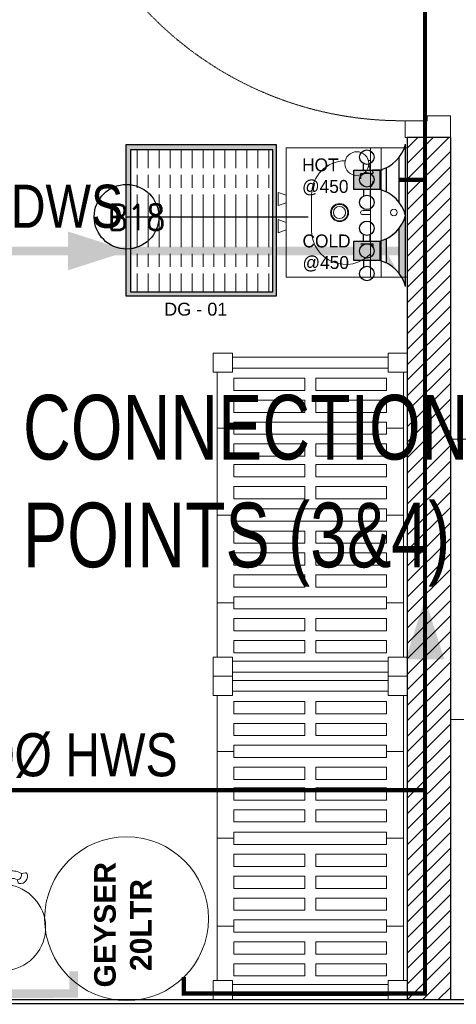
# Model space of a CAD drawing. Header units: millimetres. Extents: x 103872 to 294171, y 5570 to 32737.
# Tile 13 of 117: x 108514 to 109527, y 8499 to 10784. Entities that reach past the tile are written whole.
import ezdxf

# ---------------------------------------------------------------- set-up
doc = ezdxf.new("R2010")
doc.units = ezdxf.units.MM
doc.header["$LTSCALE"] = 2.5
doc.linetypes.add('CONTINOUS', pattern=[0])
doc.linetypes.add('HIDDEN2 IDS', pattern=[1.666875, 1.11125, -0.555625])
for name, color, linetype, lineweight in [('00-ABM  HWS', 1, 'CONTINOUS', 0), ('00-ABM-PHE-DRAINAGE TEXT', 7, 'Continuous', 18), ('A - TEXT', 7, 'Continuous', 13), ('CKD Dimensions', 7, 'Continuous', 0), ('CKD Equipments', 252, 'Continuous', 0), ('Dimension', 40, 'Continuous', 0), ('ELEVATION 3', 23, 'Continuous', 13), ('FURNITURES', 30, 'Continuous', 15), ('HATCH LIGHT', 250, 'Continuous', 0), ('HATCH MEDIUM', 251, 'Continuous', 5), ('JMT-DWS', 200, 'Continuous', 0), ('P-S-TEXT', 7, 'Continuous', 15), ('ROOM TEXT', 7, 'Continuous', 5), ('TEXT', 40, 'Continuous', 0), ('WALL', 132, 'Continuous', 25), ('WATER SUPPLY fLOW DIRECTION', 1, 'Continuous', 0)]:
    doc.layers.add(name, color=color, linetype=linetype, lineweight=lineweight)
for name, color, linetype in [('CKD Plumbing', 6, 'Continuous'), ('Drain Grating', 4, 'Continuous'), ('kitchen equip1', 8, 'Continuous'), ('xKAM-B3-01-Kitchen$0$A-FURN', 8, 'Continuous')]:
    doc.layers.add(name, color=color, linetype=linetype)
doc.styles.add('arial', font='arialbd.ttf')
doc.styles.add('arial 0.80', font='arial.ttf', dxfattribs={"width": 0.8})
doc.styles.add('DPATEL', font='swisscl.ttf', dxfattribs={"height": 55})
doc.styles.add('MTEXT', font='romans.shx', dxfattribs={"width": 0.85})
doc.styles.add('RG_3F_TITLE BLOCK_A1$0$A1 TBLOCK LBV$0$Style-arial', font='arial.ttf')
doc.styles.get("Standard").update_dxf_attribs({"font": 'GOTHIC.TTF'})
doc.styles.add('style1', font='arial.ttf', dxfattribs={"height": 150})
doc.dimstyles.new('AJKD_30', dxfattribs={"dimscale": 30, "dimtxt": 2, "dimasz": 1, "dimexe": 0.8, "dimexo": 0.8, "dimgap": 0.5, "dimtad": 1, "dimdec": 0, "dimzin": 0, "dimdsep": 46, "dimtxsty": 'Standard', "dimblk": 'ARCHTICK', "dimcen": 0.125, "dimclrd": 251, "dimclre": 251, "dimclrt": 42, "dimadec": 0, "dimazin": 0, "dimtfac": 1, "dimtdec": 0, "dimtix": 1, "dimtmove": 0, "dimatfit": 3, "dimfxl": 1, "dimtolj": 1, "dimtzin": 0, "dimarcsym": 1})
doc.dimstyles.get("Standard").update_dxf_attribs({"dimtxt": 0.18, "dimasz": 0.18, "dimexe": 0.18, "dimexo": 0.0625, "dimgap": 0.09, "dimtad": 0, "dimtih": 1, "dimtoh": 1, "dimdec": 4, "dimzin": 0, "dimdsep": 46, "dimtxsty": 'Standard', "dimcen": 0.09, "dimadec": 0, "dimazin": 0, "dimtfac": 1, "dimtdec": 4, "dimtofl": 0, "dimtmove": 0, "dimatfit": 3, "dimfxl": 1, "dimtolj": 1, "dimtzin": 0, "dimarcsym": 0})

# ---------------------------------------------------------------- blocks, each defined once
blk = doc.blocks.new('*U42')
at = {"color": 8}
blk.add_lwpolyline([(0, 0), (5962.203618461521, 0), (5962.203618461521, -10), (0, -10)], close=True, dxfattribs=at)
blk = doc.blocks.new('A$C69A16929')
for p, q in [((-1.075295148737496, 450.0002604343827), (43.3747048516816, 450.0002604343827)), ((-1.075295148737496, 405.5502604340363), (-1.075295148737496, 450.0002604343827)), ((43.3747048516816, 450.0002604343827), (43.3747048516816, 405.5502604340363)), ((704.4747048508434, 441.3388604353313), (43.3747048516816, 441.3388604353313)), ((173.187254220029, 402.0196604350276), (173.187254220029, 441.3388604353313)), ((374.8515164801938, 402.0196604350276), (374.8515164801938, 441.3388604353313)), ((578.4775851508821, 402.0196604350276), (578.4775851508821, 441.3388604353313)), ((704.4747048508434, 450.0002604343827), (748.9247048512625, 450.0002604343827)), ((704.4747048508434, 405.5502604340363), (704.4747048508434, 450.0002604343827)), ((748.9247048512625, 450.0002604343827), (748.9247048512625, 405.5502604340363)), ((-1.075295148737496, 405.5502604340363), (43.3747048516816, 405.5502604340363)), ((8.449704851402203, 44.45026043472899), (8.449704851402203, 405.5502604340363)), ((33.8497048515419, 44.45026043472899), (33.8497048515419, 405.5502604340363)), ((85.76041399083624, 402.0196604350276), (57.41401399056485, 402.0196604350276)), ((57.41401399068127, 402.0196604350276), (57.41401399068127, 237.7002604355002)), ((85.76041399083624, 237.7002604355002), (85.76041399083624, 402.0196604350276)), ((136.5604139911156, 402.0196604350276), (108.2140139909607, 402.0196604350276)), ((108.2140139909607, 402.0196604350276), (108.2140139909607, 237.7002604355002)), ((136.5604139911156, 237.7002604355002), (136.5604139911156, 402.0196604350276)), ((159.026754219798, 402.0196604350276), (159.026754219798, 47.98086043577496)), ((159.026754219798, 402.0196604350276), (187.3477542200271, 402.0196604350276)), ((187.3477542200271, 402.0196604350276), (187.3477542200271, 47.98086043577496)), ((209.8140542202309, 402.0196604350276), (238.1604542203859, 402.0196604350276)), ((209.8140542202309, 402.0196604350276), (209.8140542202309, 237.7002604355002)), ((238.1604542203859, 237.7002604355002), (238.1604542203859, 402.0196604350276)), ((286.1911465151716, 402.0196604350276), (257.8447465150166, 402.0196604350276)), ((257.8447465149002, 237.7002604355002), (257.8447465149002, 402.0196604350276)), ((286.1911465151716, 402.0196604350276), (286.1911465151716, 237.7002604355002)), ((308.6447867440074, 402.0196604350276), (336.9911867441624, 402.0196604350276)), ((308.644786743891, 237.7002604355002), (308.644786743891, 402.0196604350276)), ((336.9911867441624, 402.0196604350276), (336.9911867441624, 237.7002604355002)), ((360.6910164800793, 402.0196604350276), (360.6910164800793, 47.98086043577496)), ((360.6910164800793, 402.0196604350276), (389.0120164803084, 402.0196604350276)), ((389.0120164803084, 402.0196604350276), (389.0120164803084, 47.98086043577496)), ((411.9044656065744, 402.0196604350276), (440.2508656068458, 402.0196604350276)), ((411.9044656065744, 237.7002604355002), (411.9044656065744, 402.0196604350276)), ((440.2508656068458, 402.0196604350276), (440.2508656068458, 237.7002604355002)), ((462.7044656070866, 402.0196604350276), (491.0508656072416, 402.0196604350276)), ((462.7044656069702, 237.7002604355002), (462.7044656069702, 402.0196604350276)), ((491.0508656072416, 402.0196604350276), (491.0508656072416, 237.7002604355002)), ((513.504465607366, 237.7002604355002), (513.504465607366, 402.0196604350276)), ((513.504465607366, 402.0196604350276), (541.8508656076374, 402.0196604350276)), ((541.8508656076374, 402.0196604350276), (541.8508656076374, 237.7002604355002)), ((564.3170851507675, 402.0196604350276), (564.3170851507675, 47.98086043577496)), ((564.3170851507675, 402.0196604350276), (592.6380851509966, 402.0196604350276)), ((592.6380851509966, 402.0196604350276), (592.6380851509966, 47.98086043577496)), ((615.1043851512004, 402.0196604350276), (615.1043851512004, 237.7002604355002)), ((643.4507851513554, 402.0196604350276), (615.1043851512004, 402.0196604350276)), ((643.4507851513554, 237.7002604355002), (643.4507851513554, 402.0196604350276)), ((665.9170851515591, 402.0196604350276), (665.9170851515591, 237.7002604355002)), ((694.2634851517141, 402.0196604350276), (665.9170851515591, 402.0196604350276)), ((694.2634851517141, 237.7002604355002), (694.2634851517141, 402.0196604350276)), ((704.4747048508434, 405.5502604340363), (748.9247048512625, 405.5502604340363)), ((713.9997048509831, 44.45026043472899), (713.9997048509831, 405.5502604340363)), ((739.3997048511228, 44.45026043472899), (739.3997048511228, 405.5502604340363)), ((57.41401399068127, 237.7002604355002), (85.76041399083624, 237.7002604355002)), ((108.2140139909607, 237.7002604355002), (136.5604139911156, 237.7002604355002)), ((209.8140542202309, 237.7002604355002), (238.1604542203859, 237.7002604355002)), ((286.1911465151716, 237.7002604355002), (257.8447465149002, 237.7002604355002)), ((336.9911867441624, 237.7002604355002), (308.644786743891, 237.7002604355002)), ((440.2508656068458, 237.7002604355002), (411.9044656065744, 237.7002604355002)), ((491.0508656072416, 237.7002604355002), (462.7044656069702, 237.7002604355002)), ((541.8508656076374, 237.7002604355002), (513.504465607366, 237.7002604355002)), ((615.1043851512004, 237.7002604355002), (643.4507851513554, 237.7002604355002)), ((665.9170851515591, 237.7002604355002), (694.2634851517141, 237.7002604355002)), ((57.41401399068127, 47.98086043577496), (57.41401399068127, 212.3002604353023)), ((57.41401399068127, 212.3002604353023), (85.76041399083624, 212.3002604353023)), ((85.76041399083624, 212.3002604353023), (85.76041399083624, 47.98086043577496)), ((108.2140139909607, 47.98086043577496), (108.2140139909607, 212.3002604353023)), ((108.2140139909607, 212.3002604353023), (136.5604139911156, 212.3002604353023)), ((136.5604139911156, 212.3002604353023), (136.5604139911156, 47.98086043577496)), ((209.8140542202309, 47.98086043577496), (209.8140542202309, 212.3002604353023)), ((209.8140542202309, 212.3002604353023), (238.1604542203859, 212.3002604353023)), ((238.1604542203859, 212.3002604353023), (238.1604542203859, 47.98086043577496)), ((257.8447465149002, 212.3002604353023), (257.8447465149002, 47.98086043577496)), ((286.1911465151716, 212.3002604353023), (257.8447465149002, 212.3002604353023)), ((286.1911465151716, 47.98086043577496), (286.1911465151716, 212.3002604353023)), ((308.644786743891, 212.3002604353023), (308.644786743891, 47.98086043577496)), ((336.9911867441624, 212.3002604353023), (308.644786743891, 212.3002604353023)), ((336.9911867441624, 47.98086043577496), (336.9911867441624, 212.3002604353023)), ((411.9044656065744, 212.3002604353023), (411.9044656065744, 47.98086043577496)), ((440.2508656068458, 212.3002604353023), (411.9044656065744, 212.3002604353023)), ((440.2508656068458, 47.98086043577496), (440.2508656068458, 212.3002604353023)), ((462.7044656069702, 212.3002604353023), (462.7044656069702, 47.98086043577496)), ((491.0508656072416, 212.3002604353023), (462.7044656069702, 212.3002604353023)), ((491.0508656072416, 47.98086043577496), (491.0508656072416, 212.3002604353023)), ((513.504465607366, 212.3002604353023), (513.504465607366, 47.98086043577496)), ((541.8508656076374, 212.3002604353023), (513.504465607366, 212.3002604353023)), ((541.8508656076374, 47.98086043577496), (541.8508656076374, 212.3002604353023)), ((615.1043851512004, 212.3002604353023), (643.4507851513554, 212.3002604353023)), ((615.1043851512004, 47.98086043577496), (615.1043851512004, 212.3002604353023)), ((643.4507851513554, 212.3002604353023), (643.4507851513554, 47.98086043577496)), ((665.9170851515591, 212.3002604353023), (694.2634851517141, 212.3002604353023)), ((665.9170851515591, 47.98086043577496), (665.9170851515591, 212.3002604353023)), ((694.2634851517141, 212.3002604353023), (694.2634851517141, 47.98086043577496)), ((85.76041399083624, 47.98086043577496), (57.41401399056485, 47.98086043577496)), ((136.5604139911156, 47.98086043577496), (108.2140139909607, 47.98086043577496)), ((159.026754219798, 47.98086043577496), (187.3477542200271, 47.98086043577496)), ((173.187254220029, 47.98086043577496), (173.187254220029, 8.661660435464)), ((209.8140542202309, 47.98086043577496), (238.1604542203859, 47.98086043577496)), ((286.1911465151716, 47.98086043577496), (257.8447465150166, 47.98086043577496)), ((308.6447867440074, 47.98086043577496), (336.9911867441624, 47.98086043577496)), ((360.6910164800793, 47.98086043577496), (389.0120164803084, 47.98086043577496)), ((374.8515164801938, 47.98086043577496), (374.8515164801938, 8.661660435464)), ((411.9044656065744, 47.98086043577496), (440.2508656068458, 47.98086043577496)), ((462.7044656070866, 47.98086043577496), (491.0508656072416, 47.98086043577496)), ((513.504465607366, 47.98086043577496), (541.8508656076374, 47.98086043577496)), ((564.3170851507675, 47.98086043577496), (592.6380851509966, 47.98086043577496)), ((578.4775851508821, 47.98086043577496), (578.4775851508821, 8.661660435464)), ((643.4507851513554, 47.98086043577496), (615.1043851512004, 47.98086043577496)), ((694.2634851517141, 47.98086043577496), (665.9170851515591, 47.98086043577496)), ((-1.075295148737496, 44.45026043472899), (-1.075295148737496, 0.0002604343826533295)), ((-1.075295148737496, 44.45026043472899), (43.3747048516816, 44.45026043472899)), ((43.3747048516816, 0.0002604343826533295), (43.3747048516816, 44.45026043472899)), ((704.4747048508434, 44.45026043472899), (704.4747048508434, 0.0002604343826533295)), ((704.4747048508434, 44.45026043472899), (748.9247048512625, 44.45026043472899)), ((748.9247048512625, 0.0002604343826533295), (748.9247048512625, 44.45026043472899)), ((-1.075295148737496, 0.0002604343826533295), (43.3747048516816, 0.0002604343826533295)), ((704.4747048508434, 8.661660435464), (43.3747048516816, 8.661660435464)), ((704.4747048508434, 0.0002604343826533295), (748.9247048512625, 0.0002604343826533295))]:
    blk.add_line(p, q)
blk = doc.blocks.new('*U10')
h = blk.add_hatch(color=252)
h.paths.add_polyline_path([(-0.002499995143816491, 0.0152739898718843, 0.7248630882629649), (-0.002499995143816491, 1.231393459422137e-14), (-0.002499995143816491, -0.03600251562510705), (-0.0004999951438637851, -0.03600251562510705), (-0.0004999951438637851, -0.0003832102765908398, 1.209795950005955)])
h.paths.add_polyline_path([(-0.006035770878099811, 0.007636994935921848, -1), (0.006035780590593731, 0.007636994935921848, -1)], flags=16)
blk.add_hatch(color=252).paths.add_polyline_path([(0.007637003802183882, 0.0101369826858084, -0.06360995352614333), (0.008020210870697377, 0.008136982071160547), (0.0436395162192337, 0.00813692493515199), (0.04363951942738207, 0.01013692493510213)])
blk.add_lwpolyline([(-0.002518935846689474, 0.01526776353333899, 0.7239173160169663), (-0.002499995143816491, 1.231393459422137e-14), (-0.002499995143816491, -0.03600251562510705), (-0.0004999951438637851, -0.03600251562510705), (-0.0004999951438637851, -0.0003832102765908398, 1.209795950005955), (-0.002499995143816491, 0.0152739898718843)], format="xyb")
blk.add_lwpolyline([(0.008020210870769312, 0.008136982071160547), (0.0436395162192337, 0.00813692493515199), (0.04363951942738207, 0.01013692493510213), (0.007637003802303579, 0.0101369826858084)])
blk.add_circle((4.85624696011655e-09, 0.007636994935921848), 0.006035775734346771)
blk = doc.blocks.new('*U49')
h = blk.add_hatch(color=8)
h.dxf.hatch_style = 1
h.paths.add_polyline_path([(47.52017644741, -8.520233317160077), (47.52017644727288, -821.9995470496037), (97.52017644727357, -821.9995470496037), (97.52017644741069, -8.520233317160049)])
at = {"color": 8}
for points in [[(50.00000000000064, 51.00000000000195), (50.0000000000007, 104.9994955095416), (1.989564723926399e-14, 104.9994955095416), (0, 0), (38.99999999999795, 1.4210854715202e-14), (38.99999999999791, 51.00000000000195), (50.00000000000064, 51.00000000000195)], [(849.9994901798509, 50.99999999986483), (849.9994901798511, 104.9994955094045), (899.9994901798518, 104.9994955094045), (899.9994901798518, -1.370974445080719e-10), (860.9994901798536, -1.370974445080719e-10), (860.9994901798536, 50.99999999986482), (849.9994901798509, 50.99999999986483)]]:
    blk.add_lwpolyline(points, dxfattribs=at)
blk.add_lwpolyline([(47.52017644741, -8.520233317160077), (47.52017644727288, -821.9995470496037), (97.52017644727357, -821.9995470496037), (97.52017644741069, -8.520233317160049)], close=True, dxfattribs=at)
at = {"color": 8, "linetype": 'HIDDEN2 IDS', "ltscale": 0.5}
blk.add_arc((47.49828367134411, -8.467726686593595), 813.5355836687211, 270.0015418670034, 0.530685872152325, dxfattribs=at)
at = {"color": 8, "xscale": -1000, "yscale": 1000, "zscale": 1000, "rotation": 180}
blk.add_blockref('*U10', (39.49996670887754, -0.3832099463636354), dxfattribs=at)
blk = doc.blocks.new('A$C1A2613D3')
at = {"color": 8}
for p, q in [((137.9612681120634, 400.0500533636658, -1.0438015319e-06), (178.6090041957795, 400.0500533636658, -1.0438015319e-06)), ((146.6343178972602, 374.6500527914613, -1.0437800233e-06), (137.9612681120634, 400.0500533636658, -1.0438015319e-06)), ((169.935954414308, 374.6500527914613, -1.0437800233e-06), (178.6090041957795, 400.0500533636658, -1.0438015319e-06)), ((262.464002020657, 400.0500533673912, -1.0438015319e-06), (221.8162659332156, 400.0500533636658, -1.0438015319e-06)), ((230.4893157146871, 374.6500527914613, -1.0437800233e-06), (221.8162659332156, 400.0500533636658, -1.0438015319e-06)), ((253.7909522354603, 374.6500527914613, -1.0437800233e-06), (262.464002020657, 400.0500533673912, -1.0438015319e-06)), ((400.4251348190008, 374.6500527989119, -1.0437800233e-06), (0.000135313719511, 374.6500527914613, -1.0437800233e-06)), ((0.000135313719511, 4.43533062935e-05, -1.043462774e-06), (0.000135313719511, 374.6500527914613, -1.0437800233e-06)), ((400.4251348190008, 374.6500527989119, -1.0437800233e-06), (400.4251348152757, 4.43514436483e-05, -1.043462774e-06)), ((145.26959316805, 296.2675146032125, -1.0437136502e-06), (255.1556769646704, 296.2675146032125, -1.0437136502e-06)), ((193.8626350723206, 138.1125474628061, -1.0435797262e-06), (193.8626350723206, 114.3000469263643, -1.0435595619e-06)), ((206.5626350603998, 138.1125474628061, -1.0435797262e-06), (206.5626350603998, 114.3000469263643, -1.0435595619e-06)), ((0.0001353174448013, 114.3000469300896, -1.0435595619e-06), (400.4251348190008, 114.3000469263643, -1.0435595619e-06)), ((341.6051348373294, 120.809153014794, -1.0435650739e-06), (341.6051348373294, 114.3000469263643, -1.0435595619e-06)), ((361.9251348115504, 120.809153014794, -1.0435650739e-06), (361.9251348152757, 114.3000469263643, -1.0435595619e-06)), ((400.4251348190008, 80.96254617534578, -1.043531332e-06), (0.0001353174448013, 80.96254617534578, -1.043531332e-06)), ((400.4251348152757, 4.43514436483e-05, -1.043462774e-06), (0.000135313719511, 4.43533062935e-05, -1.043462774e-06))]:
    blk.add_line(p, q, dxfattribs=at)
for centre, major_axis, ratio, start_param, end_param in [((145.26959316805, 190.5898248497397, -1.0436241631e-06), (-0.0002747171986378, 105.6776897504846), 0.9999999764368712, -2.5995761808e-06, 2.37735221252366), ((255.1556769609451, 190.5898248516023, -1.0436241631e-06), (0.0008598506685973, 105.6776897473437), 0.9999999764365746, 4.724873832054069, 6.283193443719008), ((200.2126350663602, 209.6622693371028, -1.0436403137e-06), (0.0008511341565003, 27.97224053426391), 0.9999999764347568, 1.570826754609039, 7.854012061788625), ((200.2126350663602, 209.6622693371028, -1.0436403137e-06), (-0.0008588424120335, 25.40000055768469), 0.9999999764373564, 1.57076251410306, 7.853947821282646), ((200.2126350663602, 209.6622693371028, -1.0436403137e-06), (0.00095123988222, 18.81783969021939), 0.9999999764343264, 1.570846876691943, 7.854032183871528), ((351.7651348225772, 156.2100478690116, -1.0435950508e-06), (-0.0012129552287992, 36.83000080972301), 0.9999999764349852, 1.570763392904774, 7.85394870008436), ((200.2126350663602, 138.1125474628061, -1.0435797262e-06), (-0.0018370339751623, 6.349999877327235), 0.9999999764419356, 4.712099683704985, 7.853692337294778), ((200.2126350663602, 41.63706630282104, -1.0434980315e-06), (-0.0004137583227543, 10.19837445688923), 0.9999999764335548, 1.570755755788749, 7.853941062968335)]:
    blk.add_ellipse(centre, major_axis=major_axis, ratio=ratio, start_param=start_param, end_param=end_param, dxfattribs=at)
blk = doc.blocks.new('fe')
at = {"color": 8}
for p, q in [((-120.1766559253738, 44.70558930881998), (-121.9439615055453, 54.24889229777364)), ((-105.5614104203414, 35.20471108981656), (-98.87035802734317, 37.24250937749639))]:
    blk.add_line(p, q, dxfattribs=at)
for points in [[(-22.06789544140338, 14.16045847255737), (128.9422092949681, 14.16045847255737), (128.9422092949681, -14.16045847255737), (-22.06789544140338, -14.16045847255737)], [(128.9422092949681, 13.24089506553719), (138.3485272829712, 13.24089506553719), (138.3485272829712, -13.24089506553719), (128.9422092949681, -13.24089506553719)], [(-11.98682391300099, -20.0721128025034), (11.98682391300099, -20.0721128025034), (11.98682391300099, -32.14981809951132), (-11.98682391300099, -32.14981809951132)], [(-8.052146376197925, -14.16045847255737), (8.052146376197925, -14.16045847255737), (8.052146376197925, -20.0721128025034), (-8.052146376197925, -20.0721128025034)]]:
    blk.add_lwpolyline(points, close=True, dxfattribs=at)
for centre, radius, start, end in [((4.784059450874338, 0), 100, 8.140707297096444, 173.3120532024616), ((-119.0950228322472, 54.7764816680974), 2.897378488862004, 111.4977863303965, 190.4916351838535), ((-113.8758932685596, 41.52544804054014), 17.13919037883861, 353.9086583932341, 111.4977863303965), ((-87.77755919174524, 23.6440291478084), 38.64312080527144, 146.9734630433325, 188.4435724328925), ((-117.3282643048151, 33.09549404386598), 11.95439864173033, 10.16238508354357, 103.7845410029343), ((-87.77755919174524, 23.6440291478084), 21.21119354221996, 146.9734630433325, 188.4435724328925), ((-99.71449078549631, 40.01419514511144), 2.897378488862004, 286.9384141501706, 353.9086583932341), ((-101.5939094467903, 21.59307063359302), 24.67537348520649, 188.4435724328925, 251.1420191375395), ((-101.5939094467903, 21.59307063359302), 7.24344622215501, 188.4435724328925, 251.1420191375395), ((-53.43427734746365, 152.4164030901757), 146.6477502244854, 249.8567409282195, 282.3503720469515), ((-54.14073894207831, 149.9862411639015), 161.5506348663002, 249.9338390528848, 281.4510814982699), ((4.784059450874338, 0), 100, 183.6163695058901, 351.8592927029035)]:
    blk.add_arc(centre, radius, start, end, dxfattribs=at)
blk = doc.blocks.new('ARCH')
at = {"layer": 'HATCH LIGHT'}
h = blk.add_hatch(dxfattribs=at)
h.set_pattern_fill('ANSI31', color=8, scale=8)
h.set_pattern_definition([(45, (28372.40611633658, 2544.913930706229), (-17.96051224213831, 17.96051224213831), [])])
h.paths.add_polyline_path([(118320.8332951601, 10510.57874599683), (118220.8332951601, 10510.57874599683), (118220.8332951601, 8510.578745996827), (118320.8332951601, 8510.578745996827)])
at = {"layer": 'FURNITURES', "color": 8}
blk.add_lwpolyline([(118970.8332951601, 9160.578745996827), (118970.8332951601, 9810.578745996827), (118320.8332951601, 9810.578745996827), (118320.8332951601, 9160.578745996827)], close=True, dxfattribs=at)
at = {"layer": 'WALL', "color": 8}
for p, q in [((118220.8332951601, 10510.57874599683), (118220.8332951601, 8510.578745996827)), ((118320.8332951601, 10510.57874599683), (118220.8332951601, 10510.57874599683)), ((118320.8332951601, 10510.57874599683), (118320.8332951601, 8510.578745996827))]:
    blk.add_line(p, q, dxfattribs=at)
at = {"layer": 'CKD Equipments', "color": 8, "rotation": 270}
for p in [(117770.8330347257, 10009.50345084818), (117770.8330347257, 9259.503450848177)]:
    blk.add_blockref('A$C69A16929', p, dxfattribs=at)
at = {"layer": 'ELEVATION 3', "color": 8, "rotation": 270.4202872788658}
blk.add_blockref('fe', (117281.6967699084, 8682.444744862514), dxfattribs=at)
at = {"layer": 'FURNITURES', "color": 8, "extrusion": (7.567911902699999e-06, -3.542771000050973e-10, 0.9999999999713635), "xscale": 0.7492039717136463, "yscale": 0.7492039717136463, "zscale": 0.7492039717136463, "rotation": 90.00000000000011}
blk.add_blockref('A$C1A2613D3', (118220.8333242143, 10186.41942360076, 0.8946819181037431), dxfattribs=at)
at = {"layer": 'HATCH MEDIUM', "color": 8, "extrusion": (0, 0, -1), "xscale": -1, "zscale": -1, "rotation": 89.99970790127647}
blk.add_blockref('*U49', (-118215.8337996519, 11410.57821070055), dxfattribs=at)
at = {"layer": 'WALL', "color": 8}
blk.add_blockref('*U42', (115720.8332951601, 8510.578745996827), dxfattribs=at)
at = {"layer": 'TEXT', "color": 0, "insert": (116093.5913333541, 8941.836929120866), "char_height": 80, "width": 1274.1935224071, "attachment_point": 1, "style": 'RG_3F_TITLE BLOCK_A1$0$A1 TBLOCK LBV$0$Style-arial'}
blk.add_mtext('\\pi347.87439;POT WASH', dxfattribs=at)
blk = doc.blocks.new('_ArchTick')
at = {"color": 0, "linetype": 'ByBlock', "const_width": 0.15}
blk.add_lwpolyline([(-0.5, -0.5), (0.5, 0.5)], dxfattribs=at)
blk = doc.blocks.new('G$C978481E4')
at = {"layer": 'CKD Plumbing'}
h = blk.add_hatch(color=1, dxfattribs=at)
h.dxf.hatch_style = 1
h.paths.add_polyline_path([(180.3019406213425, 225.000094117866), (120.3019406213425, 225.000094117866), (120.3019406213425, 270.000094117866), (180.3019406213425, 270.000094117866)])
h = blk.add_hatch(color=5, dxfattribs=at)
h.dxf.hatch_style = 1
h.paths.add_polyline_path([(180.3019406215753, 60.00003137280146), (120.3019406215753, 60.00003137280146), (120.3019406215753, 105.0000313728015), (180.3019406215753, 105.0000313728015)])
edge = h.paths.add_edge_path()
edge.add_arc((157.8019804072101, -22.49992884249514), 85.51310803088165, 15.25509999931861, 74.74490000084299)
edge.add_line((240.3019406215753, 165.0000313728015), (240.3019406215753, 3.137280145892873e-05))
edge.add_line((195.3019406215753, 54.12603137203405), (195.3019406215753, 111.3480313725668))
edge.add_arc((157.8019725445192, 187.5000235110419), 85.51312401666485, 285.25508075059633, 344.7448807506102, ccw=False)
edge.add_line((225.3019406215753, 135.5520313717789), (225.3019406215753, 29.47803137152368))
at = {"layer": 'CKD Plumbing', "color": 1}
for p, q in [((240.3019406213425, 165.000094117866), (240.3019406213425, 330.000094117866)), ((225.3019406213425, 194.4780941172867), (225.3019406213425, 300.5520941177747)), ((142.8019406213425, 270.000094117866), (142.8019406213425, 285.000094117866)), ((157.8019406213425, 270.000094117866), (157.8019406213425, 285.000094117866)), ((195.3019406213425, 276.3480941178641), (195.3019406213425, 219.1260941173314)), ((142.8019406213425, 225.000094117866), (142.8019406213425, 210.000094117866)), ((157.8019406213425, 225.000094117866), (157.8019406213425, 210.000094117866))]:
    blk.add_line(p, q, dxfattribs=at)
at = {"layer": 'CKD Plumbing', "color": 5}
for p, q in [((240.3019406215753, 3.137280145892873e-05), (240.3019406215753, 165.0000313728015)), ((142.8019406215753, 105.0000313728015), (142.8019406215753, 120.0000313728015)), ((157.8019406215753, 105.0000313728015), (157.8019406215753, 120.0000313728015)), ((225.3019406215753, 29.47803137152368), (225.3019406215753, 135.5520313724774)), ((195.3019406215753, 111.3480313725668), (195.3019406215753, 54.12603137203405)), ((142.8019406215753, 60.00003137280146), (142.8019406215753, 45.00003137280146)), ((157.8019406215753, 60.00003137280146), (157.8019406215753, 45.00003137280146))]:
    blk.add_line(p, q, dxfattribs=at)
at = {"layer": 'CKD Plumbing', "color": 1}
blk.add_lwpolyline([(180.3019406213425, 225.000094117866), (120.3019406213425, 225.000094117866), (120.3019406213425, 270.000094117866), (180.3019406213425, 270.000094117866)], close=True, dxfattribs=at)
at = {"layer": 'CKD Plumbing', "color": 5}
blk.add_lwpolyline([(180.3019406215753, 60.00003137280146), (120.3019406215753, 60.00003137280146), (120.3019406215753, 105.0000313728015), (180.3019406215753, 105.0000313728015)], close=True, dxfattribs=at)
at = {"layer": 'CKD Plumbing', "color": 1}
for centre in [(150.3019406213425, 300.000094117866), (150.3019406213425, 247.500094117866), (150.3019406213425, 195.000094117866)]:
    blk.add_circle(centre, 16.77051, dxfattribs=at)
at = {"layer": 'CKD Plumbing', "color": 5}
for centre in [(150.3019406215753, 135.0000313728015), (150.3019406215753, 82.50003137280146), (150.3019406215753, 30.00003137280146)]:
    blk.add_circle(centre, 16.77051, dxfattribs=at)
at = {"layer": 'CKD Plumbing', "color": 1}
for centre, start, end in [((157.8019406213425, 352.500094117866), 285.2550999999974, 344.7448999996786), ((157.8019406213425, 142.500094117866), 15.25509999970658, 74.74490000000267)]:
    blk.add_arc(centre, 85.51313999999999, start, end, dxfattribs=at)
at = {"layer": 'CKD Plumbing', "color": 5}
for centre, start, end in [((157.8019406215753, 187.5000313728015), 285.2550999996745, 344.7448999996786), ((157.8019406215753, -22.49996862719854), 15.25509999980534, 74.74490000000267)]:
    blk.add_arc(centre, 85.51314, start, end, dxfattribs=at)
at = {"layer": 'kitchen equip1', "ltscale": 700}
for p, q in [((163.7756747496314, 261.8140799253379, -5.889800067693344), (135.3283646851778, 261.6159535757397, -5.889800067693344)), ((135.3283646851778, 261.6159535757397, -5.889800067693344), (135.4132759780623, 249.4242492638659, -5.889800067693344)), ((186.0705251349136, 270.0975535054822, -5.889800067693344), (163.7190672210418, 269.9418828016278, -5.889800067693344)), ((163.7190672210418, 269.9418828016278, -5.889800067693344), (163.7756747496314, 261.8140799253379, -5.889800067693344)), ((164.9119411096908, 244.5495747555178, -5.889800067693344), (159.9240515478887, 231.3065153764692, -5.889800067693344)), ((164.9149012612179, 98.24204705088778, -5.889800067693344), (136.4675911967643, 98.04392070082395, -5.889800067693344)), ((164.9715087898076, 90.11424417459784, -5.889800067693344), (164.9149012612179, 98.24204705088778, -5.889800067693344))]:
    blk.add_line(p, q, dxfattribs=at)
at = {"layer": 'CKD Plumbing', "color": 7, "char_height": 30, "width": 251, "attachment_point": 1}
for s, insert in [('HOT\\P@450', (0, 297.0841901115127)), ('COLD\\P@450', (1, 120.5841901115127))]:
    blk.add_mtext(s, dxfattribs=dict(at, insert=insert))
blk = doc.blocks.new('G$C0C3C389A')
at = {"layer": 'CKD Dimensions'}
blk.add_blockref('G$C978481E4', (0, 0), dxfattribs=at)

msp = doc.modelspace()

# ---------------------------------------------------------------- block references
at = {"layer": 'Dimension'}
msp.add_blockref('ARCH', (-8807.984271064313, 0), dxfattribs=at)

# ---------------------------------------------------------------- next in the draw order: hatches: boundary and pattern name
at = {"layer": 'CKD Equipments'}
h = msp.add_hatch(color=2, dxfattribs=at)
h.dxf.hatch_style = 1
h.paths.add_polyline_path([(108759.6240200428, 10493.46148315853), (108759.6240200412, 10143.46148315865), (109109.6240200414, 10143.46148315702), (109109.6240200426, 10493.46148315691)])
h.paths.add_polyline_path([(109101.1701456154, 10482.33752600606), (108770.9701456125, 10482.33752600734), (108770.9701456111, 10152.13752600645), (109101.170145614, 10152.13752600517)], flags=16)
at = {"layer": 'Drain Grating', "linetype": 'Continuous', "lineweight": 5}
h = msp.add_hatch(dxfattribs=at)
h.set_pattern_fill('ACAD_ISO08W100', color=256, scale=5.079999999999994, angle=89.99999999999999, style=0)
h.set_pattern_definition([(90, (28319.32120829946, -867201.9485790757), (-25.4, 8.881784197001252e-15), [121.9199999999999, -15.23999999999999, 30.47999999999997, -15.23999999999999])])
h.paths.add_polyline_path([(109101.1701456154, 10482.33752600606), (109101.170145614, 10152.13752600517), (108770.9701456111, 10152.13752600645), (108770.9701456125, 10482.33752600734)])

# ---------------------------------------------------------------- next in the draw order: linework, layer by layer
at = {"layer": '00-ABM  HWS', "ltscale": 0.002, "const_width": 10}
for points in [[(106924.9901058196, 16879.05188933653), (106840.3325703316, 16879.05188933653), (106840.3325703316, 14280.65335382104), (107364.3390545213, 14280.65335382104), (107364.3390545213, 13290.10287703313), (109454.0232591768, 13290.10287703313), (109454.0232591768, 10412.50399189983)], [(109394.129592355, 10412.50399189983), (109454.0232591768, 10412.50399189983), (109454.0232591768, 8524.555351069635), (108894.5891569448, 8524.555351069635), (108894.5891569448, 8562.564546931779)]]:
    msp.add_lwpolyline(points, dxfattribs=at)
at = {"layer": '00-ABM  HWS', "ltscale": 0.002, "const_width": 10, "elevation": -7.415310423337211}
msp.add_lwpolyline([(106921.1331840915, 8996.014804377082), (109454.0232591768, 8996.014804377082)], dxfattribs=at)
at = {"layer": '00-ABM  HWS', "ltscale": 0.002}
msp.add_circle((108761.519329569, 8698.18320730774, -0.01242305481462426), 190, dxfattribs=at)
at = {"layer": 'JMT-DWS', "linetype": 'Continuous', "ltscale": 0.15, "const_width": 20}
for points in [[(109409.1295923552, 10247.4889291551), (108202.8096642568, 10247.4889291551)], [(108638.6896762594, 8575.946467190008), (108638.6896762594, 8524.555351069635), (108201.9997294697, 8524.100811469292), (108202.0136507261, 8560.978386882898)]]:
    msp.add_lwpolyline(points, dxfattribs=at)
at = {"layer": 'WATER SUPPLY fLOW DIRECTION', "color": 7}
for points in [[(108766.2796505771, 10247.48892915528, 0, 90, 0), (108625.6341428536, 10247.4889291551, 90, 90, 0)], [(109454.0232591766, 9440.601728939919, 0, 90, 0), (109454.0232591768, 9299.956221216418, 90, 90, 0)]]:
    msp.add_lwpolyline(points, format="xyseb", dxfattribs=at)
at = {"layer": 'xKAM-B3-01-Kitchen$0$A-FURN', "elevation": -8910.120359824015}
msp.add_lwpolyline([(108759.6240200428, 10493.46148315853), (108759.6240200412, 10143.46148315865), (109109.6240200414, 10143.46148315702), (109109.6240200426, 10493.46148315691), (108759.6240200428, 10493.46148315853)], dxfattribs=at)
at = {"layer": 'xKAM-B3-01-Kitchen$0$A-FURN'}
msp.add_lwpolyline([(109101.1701456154, 10482.33752600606), (108770.9701456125, 10482.33752600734), (108770.9701456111, 10152.13752600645), (109101.170145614, 10152.13752600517)], close=True, dxfattribs=at)

# ---------------------------------------------------------------- next in the draw order: block references
at = {"layer": 'CKD Dimensions', "ltscale": 0.25}
msp.add_blockref('G$C0C3C389A', (109168.8276517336, 10164.9888977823), dxfattribs=at)

# ---------------------------------------------------------------- next in the draw order: texts
at = {"layer": '00-ABM  HWS', "ltscale": 0.002, "insert": (108686.3477743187, 8552.639874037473), "char_height": 50, "width": 259.2993178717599, "attachment_point": 1, "rotation": 89.99999999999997, "style": 'arial'}
msp.add_mtext('\\pi-14.05771;GEYSER\\P\\pi23.97094;20LTR\\P\\pi119.94638; ', dxfattribs=at)
at = {"layer": '00-ABM-PHE-DRAINAGE TEXT', "linetype": 'ByBlock', "style": 'arial 0.80', "width": 0.8}
for s, p in [('20%%C DWS', (108250.6935801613, 10301.08172170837)), ('20%%C HWS', (108377.0893235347, 9028.466509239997))]:
    msp.add_text(s, height=100, dxfattribs=at).set_placement(p)
at = {"layer": 'A - TEXT', "insert": (108922.1100368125, 10096.83899122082, -17820.24075431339), "char_height": 30, "width": 990.8120733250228, "attachment_point": 8, "style": 'style1'}
msp.add_mtext('DG - 01', dxfattribs=at)
at = {"layer": 'P-S-TEXT', "color": 1, "ltscale": 0.5, "insert": (108521.3360448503, 9913.469019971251), "char_height": 150, "width": 1207.961126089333, "attachment_point": 1, "style": 'DPATEL'}
msp.add_mtext('CONNECTION POINTS (3&4)', dxfattribs=at)
at = {"layer": 'ROOM TEXT', "insert": (108851.031963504, 10295.4779315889, 0.2060197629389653), "char_height": 60, "attachment_point": 9, "style": 'MTEXT'}
msp.add_mtext_dynamic_manual_height_columns('\\A1;B18', width=170.9174152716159, gutter_width=1.8, heights=[0], dxfattribs=at)

# ---------------------------------------------------------------- next in the draw order: leaders
at = {"layer": '00-ABM-PHE-DRAINAGE TEXT', "linetype": 'ByBlock'}
msp.add_leader([(108201.9997294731, 8876.108487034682), (108201.9997294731, 8014.770175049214), (110427.6152717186, 8014.770175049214)], dimstyle='Standard', override={"dimasz": 150}, dxfattribs=at)
at = {"layer": 'FURNITURES'}
msp.add_leader([(108761.4831025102, 10326.62309066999), (109182.8455577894, 10326.62309066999)], dimstyle='AJKD_30', override={"dimasz": 5, "dimgap": 0.5, "dimtad": 0, "dimldrblk": 'DotBlank', "dimfxl": 0.18, "dimfxlon": 1, "dimarcsym": 2}, dxfattribs=at)

doc.saveas('drawing.dxf')
